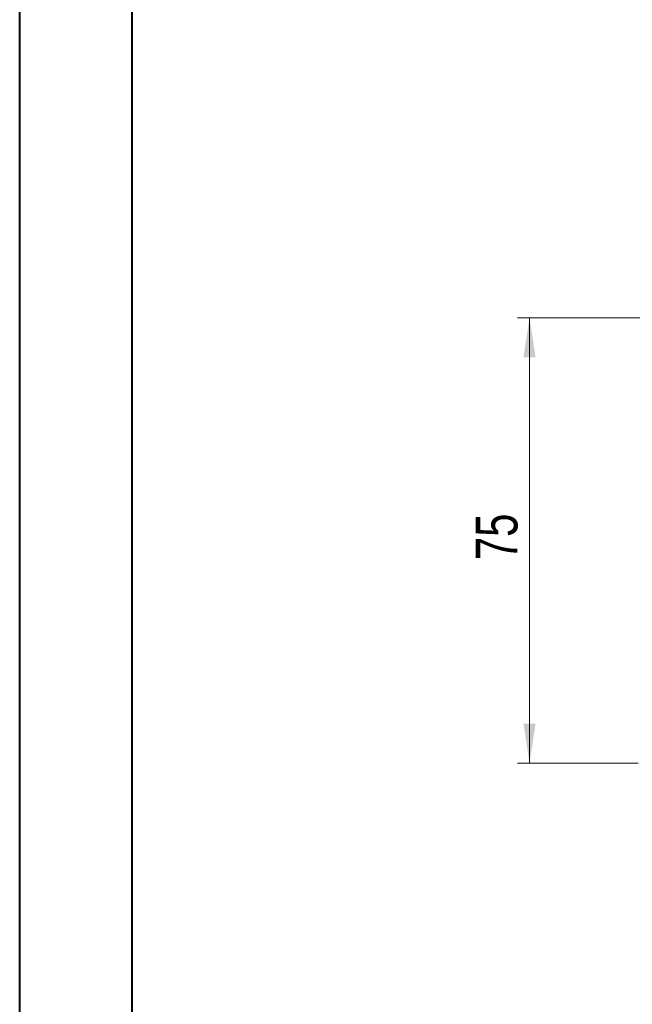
# Model space of a CAD drawing. Header units: millimetres. Extents: x 0 to 420, y 0 to 297.
# Tile 22 of 81: x 0 to 52, y 130 to 213. Entities that reach past the tile are written whole.
import ezdxf

# ---------------------------------------------------------------- set-up
doc = ezdxf.new("R2010")
doc.units = ezdxf.units.MM
doc.styles.add('SLDTEXTSTYLE0', font='TXT', dxfattribs={"width": 0.75})
doc.dimstyles.new('SLDDIMSTYLE0', dxfattribs={"dimtxt": 3.5, "dimasz": 3.302, "dimexe": 0, "dimexo": 0.0625, "dimgap": 0.875, "dimtad": 2, "dimdec": 6, "dimlfac": 2, "dimrnd": 1e-09, "dimzin": 12, "dimdsep": 46, "dimtxsty": 'SLDTEXTSTYLE0', "dimsah": 1, "dimcen": 0.09, "dimadec": 0, "dimazin": 3, "dimtfac": 1, "dimtofl": 0, "dimtmove": 0, "dimatfit": 3, "dimfxl": 1, "dimfrac": 2, "dimtolj": 1, "dimtzin": 12, "dimarcsym": 0})

# ---------------------------------------------------------------- blocks, each defined once
blk = doc.blocks.new('_D_1')
at = {"color": 7, "linetype": 'Continuous', "lineweight": 0}
for p, q in [((73.673, 187.648), (41.907, 187.648)), ((42.907, 187.648), (42.907, 150.273)), ((52.045, 150.273), (41.907, 150.273))]:
    blk.add_line(p, q, dxfattribs=at)
for points in [[(42.907, 187.648), (42.399, 184.346), (43.415, 184.346)], [(42.907, 150.273), (43.415, 153.575), (42.399, 153.575)]]:
    blk.add_solid(points, dxfattribs=at)
at = {"color": 7, "linetype": 'Continuous', "lineweight": 0, "insert": (38.395, 167.318), "char_height": 3.5, "attachment_point": 1, "rotation": 90, "style": 'SLDTEXTSTYLE0'}
blk.add_mtext('75', dxfattribs=at)

msp = doc.modelspace()

# ---------------------------------------------------------------- linework, layer by layer
at = {"color": 7, "linetype": 'Continuous', "lineweight": 40}
for p, q in [((0.07884357, 0.21478016), (0.07884357, 297.21478016)), ((9.54138493, 10.21478016), (9.54138493, 287.21478016))]:
    msp.add_line(p, q, dxfattribs=at)

# ---------------------------------------------------------------- dimensions: what is measured, and where the dimension line sits
at = {"color": 7, "linetype": 'Continuous', "lineweight": 0}
dim = msp.add_linear_dim(base=(42.90673429, 150.27273748), p1=(74.6732294, 187.64773748), p2=(53.04520876, 150.27273748), angle=90, dimstyle='SLDDIMSTYLE0', dxfattribs=at)
dim.commit()
dim.dimension.update_dxf_attribs({"geometry": '_D_1', "text_midpoint": (42.90673429, 169.90386559), "dimtype": 160})

doc.saveas('drawing.dxf')
